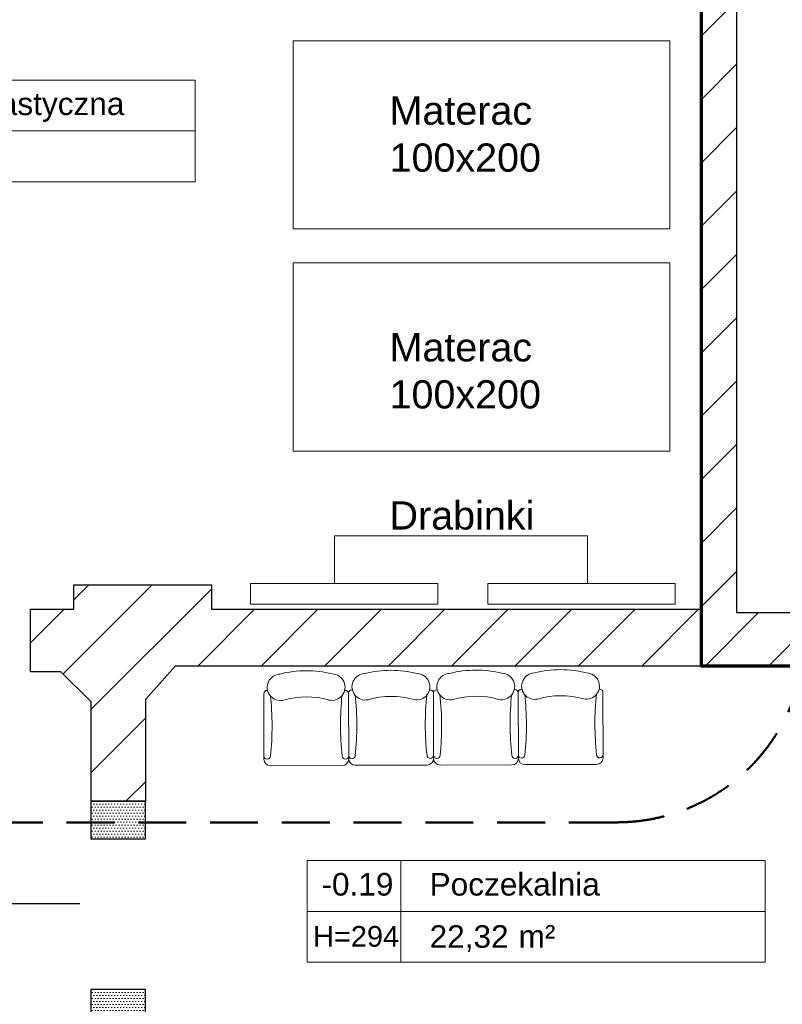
# Model space of a CAD drawing. Header units: millimetres. Extents: x 26866 to 1024070, y -428191 to 408885.
# Tile 243 of 248: x 207979 to 212028, y 395503 to 400734. Entities that reach past the tile are written whole.
import ezdxf

# ---------------------------------------------------------------- set-up
doc = ezdxf.new("R2010")
doc.units = ezdxf.units.MM
doc.header["$LTSCALE"] = 2
doc.linetypes.add('DASHED', pattern=[19.05, 12.7, -6.35])
for name, color, linetype, lineweight in [('0_OPIS', 7, 'Continuous', 13), ('3DPLAN_A_TABELKA POMIESZCZEŃ', 7, 'Continuous', 0), ('A_TXT', 7, 'Continuous', 0), ('A_WYBURZENIA', 6, 'Continuous', 0), ('AW_WYM_WEW', 9, 'Continuous', 0), ('Opisy', 7, 'Continuous', 13)]:
    doc.layers.add(name, color=color, linetype=linetype, lineweight=lineweight)
for name, color, linetype in [('3DPLAN_A_KRESKOWANIE 1', 253, 'Continuous'), ('3DPLAN_A_OPIS', 8, 'Continuous'), ('3DPLAN_A_POMIESZCZENIE NUMER', 100, 'Continuous'), ('3DPLAN_K_NOŚNA', 7, 'Continuous'), ('A_POMIESZCZENIE OPIS', 100, 'Continuous'), ('A_SCHODY', 6, 'Continuous')]:
    doc.layers.add(name, color=color, linetype=linetype)
doc.layers.add('FURNITURE ZD 1 500', color=7, linetype='Continuous', lineweight=13, true_color=0x9fa8a5)
doc.styles.add('ARIAL', font='arial.ttf')
pattern_1 = [(45, (23044.838, -26883.88), (-16.83798, 16.83798), [])]

# ---------------------------------------------------------------- blocks, each defined once
blk = doc.blocks.new('sillon 1')
for p, q in [((-0.3048, -0.1525), (-0.3048, -0.1525)), ((0.3048, -0.1523), (0.3048, -0.1523)), ((-0.3305, -0.6887), (-0.3302, -0.1779)), ((0.3302, -0.1777), (0.3299, -0.6886)), ((0.2791, -0.7394), (-0.2797, -0.7395))]:
    blk.add_line(p, q)
for centre, radius, start, end in [((0.0002, -0.8255), 0.8255, 75.76553, 104.26559), ((-0.2003, -0.1283), 0.1029, 91.58521, 282.69594), ((0.2004, -0.1282), 0.1029, 257.33517, 88.44591), ((-0.3048, -0.1779), 0.0254, 90.01556, 180.01556), ((0.3048, -0.1777), 0.0254, 0.01556, 90.01556), ((-2.4547, -0.4252), 2.188, 353.75262, 6.15645), ((0.0002, -0.8382), 0.635, 73.75535, 106.27576), ((2.4544, -0.4285), 2.188, 173.75262, 186.15645), ((-0.3051, -0.6633), 0.0254, 180.01556, 0.01556), ((-0.2797, -0.6887), 0.0508, 180.01556, 270.01556), ((0.3045, -0.6632), 0.0254, 180.01556, 0.01556), ((0.2791, -0.6886), 0.0508, 270.01556, 0.01556)]:
    blk.add_arc(centre, radius, start, end)
blk = doc.blocks.new('tabelka dla tp')
at = {"layer": '3DPLAN_A_TABELKA POMIESZCZEŃ'}
for p, q in [((49.7, 54), (49.7, 0)), ((0, 27), (243.13, 27))]:
    blk.add_line(p, q, dxfattribs=at)
blk.add_lwpolyline([(0, 54), (243.13, 54), (243.13, 0), (0, 0)], close=True, dxfattribs=at)
at = {"layer": '3DPLAN_A_POMIESZCZENIE NUMER', "color": 7, "style": 'ARIAL'}
blk.add_attdef('NUMER', (2.23, 35.39), '', height=12, dxfattribs=at)
at = {"layer": 'A_POMIESZCZENIE OPIS', "insert": (112.2, 19.75), "char_height": 12, "width": 36.4122, "attachment_point": 1, "style": 'ARIAL'}
blk.add_mtext('{\\C7;m²}', dxfattribs=at)
at = {"layer": 'A_POMIESZCZENIE OPIS', "color": 7, "style": 'ARIAL'}
for tag, p in [('NAZWA', (51.73, 35.39)), ('POWIERZCHNIA', (51.06, 7.24))]:
    blk.add_attdef(tag, p, '', height=12, dxfattribs=at)
blk = doc.blocks.new('kondygnacja -1')
at = {"layer": '3DPLAN_A_KRESKOWANIE 1'}
h = blk.add_hatch(dxfattribs=at)
h.set_pattern_fill('ANSI31', color=256, scale=7.5, style=0)
h.set_pattern_definition(pattern_1)
h.paths.add_polyline_path([(31677.49, -24430.84), (30214.87, -24430.84), (30214.87, -24470.84), (30429.61, -24470.84), (30429.61, -24477.84), (30447.61, -24477.84), (30447.61, -24818.84), (30476.61, -24818.84), (30476.61, -24470.84), (31012.61, -24470.84), (31012.61, -24478.84), (31079.61, -24478.84), (31079.61, -24470.84), (31638.61, -24470.84), (31638.61, -25036.84), (31079.61, -25036.84), (31079.61, -25028.84), (31012.61, -25028.84), (31012.61, -25036.84), (30611.38, -25036.84), (30611.38, -25072.84), (31023.61, -25072.84), (31034.61, -25082.84), (31034.61, -25330.84), (31023.61, -25340.84), (30831.4, -25340.84, -0.038531), (30832.58, -25356.18), (30832.58, -25371.84), (31079.61, -25371.84), (31079.61, -25072.84), (31638.61, -25072.84), (31638.61, -25943.84), (30832.58, -25943.84), (30832.58, -26009.84), (31677.49, -26009.84)])
h.paths.add_polyline_path([(30682.61, -26009.84), (30832.58, -26009.84), (30832.58, -25943.84), (30760.61, -25943.84), (30760.61, -25454.67), (30735.61, -25464.58), (30735.61, -25943.84), (30682.61, -25943.84)])
h.paths.add_polyline_path([(30679.61, -25371.84), (30735.61, -25371.84), (30735.61, -25464.58), (30760.61, -25454.67), (30760.61, -25371.84), (30832.58, -25371.84), (30832.58, -25356.18, 0.038531), (30831.4, -25340.84), (30679.61, -25340.84)])
h.paths.add_polyline_path([(30355.83, -25371.84), (30425.61, -25371.84), (30425.61, -25379.84), (30463.61, -25379.84), (30463.61, -25424.74), (30471.61, -25424.74), (30471.61, -25395.84), (30533.61, -25395.84), (30533.61, -25371.84), (30576.61, -25371.84), (30576.61, -25341.84), (30472.61, -25341.84), (30472.61, -25326.84), (30427.61, -25326.84), (30427.61, -25341.84), (30355.83, -25341.84)])
h.paths.add_polyline_path([(30456.61, -25936.84), (30425.61, -25936.84), (30425.61, -25945.84), (30380.61, -25945.84), (30380.61, -26009.84), (30512.61, -26009.84), (30512.61, -25943.84), (30466.61, -25943.84), (30466.61, -25712.84), (30456.61, -25712.84)])
h.paths.add_polyline_path([(28888.61, -25941.84), (28888.61, -26009.84), (29013.61, -26009.84), (29013.61, -25941.84)])
h.paths.add_polyline_path([(28591.17, -26009.84), (28591.17, -25944.84), (28547.61, -25944.84), (28547.61, -26009.84)])
h.paths.add_polyline_path([(28624.61, -25870.53), (28654.8, -25870.53), (28654.8, -25924.53), (28624.61, -25924.53), (28624.61, -25944.84), (28591.17, -25944.84), (28591.17, -26009.84), (28713.61, -26009.84), (28713.61, -25941.84), (28672.61, -25941.84), (28672.61, -25932.84), (28657.61, -25932.84), (28657.61, -25716.84), (28624.61, -25716.84)])
h.paths.add_polyline_path([(28372.61, -25944.84), (28328.61, -25944.84), (28328.61, -25907.84), (28282.61, -25907.84), (28282.61, -25944.84), (28248.61, -25944.84), (28248.61, -26009.84), (28372.61, -26009.84)])
h.paths.add_polyline_path([(28092.61, -25563.84), (28054.61, -25563.84), (28054.61, -25383.84), (28067.6, -25383.84), (28067.61, -25375.84), (28340.61, -25375.84), (28340.61, -25341.84), (28070.61, -25341.84), (28070.61, -25332.84), (28030.61, -25332.84), (28030.61, -25395.6), (28048.71, -25395.6), (28048.71, -25449.6), (28030.61, -25449.6), (28030.61, -26009.84), (28073.61, -26009.84), (28073.61, -25944.84), (28054.61, -25944.84), (28054.61, -25668.84), (28092.61, -25668.84)])
h.paths.add_polyline_path([(27949.61, -25495.75), (27949.61, -25507.75), (27983.29, -25507.75), (27983.29, -25521.75), (27949.61, -25521.75), (27949.61, -25531.84), (27999.61, -25531.84), (27999.61, -25934.84), (27982.61, -25934.84), (27982.61, -25942.84), (27947.61, -25942.84), (27947.61, -26009.84), (28026.62, -26009.84), (28026.62, -25449.6), (27999.61, -25449.6), (27999.61, -25463.84), (27949.61, -25463.84), (27949.61, -25481.75), (27983.29, -25481.75), (27983.29, -25495.75)])
h.paths.add_polyline_path([(27982.61, -25361.84), (27952.61, -25361.84), (27952.61, -25332.84), (28026.62, -25332.84), (28026.62, -25395.6), (27999.61, -25395.6), (27999.61, -25377.84), (27982.61, -25377.84)])
h.paths.add_polyline_path([(26818.61, -25892.84), (26781.49, -25892.84), (26781.49, -26009.84), (26894.54, -26009.84), (26894.54, -25942.84), (26830.61, -25942.84), (26830.61, -25930.84), (26818.61, -25930.84)])
h.paths.add_polyline_path([(26894.54, -26009.84), (27115.94, -26009.84), (27115.94, -25942.84), (26894.54, -25942.84)])
h.paths.add_polyline_path([(27115.94, -25942.84), (27115.94, -26009.84), (27466.61, -26009.84), (27466.61, -25942.84), (27427.61, -25942.84), (27427.61, -25933.84), (27384.61, -25933.84), (27384.61, -25942.84)])
h.paths.add_polyline_path([(27641.61, -25942.84), (27641.61, -26009.84), (27802.61, -26009.84), (27802.61, -25942.84)])
h.paths.add_polyline_path([(30621.1, -25040.47), (30688.37, -25040.47), (30688.37, -25072.87), (30621.1, -25072.87)], flags=24)
h = blk.add_hatch(dxfattribs=at)
h.set_pattern_fill('ANSI31', color=256, scale=7.5, style=0)
h.set_pattern_definition(pattern_1)
h.paths.add_polyline_path([(29010.61, -24430.84), (28888.61, -24430.84), (28888.61, -24472.84), (29010.61, -24472.84)])
h.paths.add_polyline_path([(29275.57, -25037.84), (29257.61, -25037.84), (29257.61, -24471.84), (29273.61, -24471.84), (29273.61, -24468.84), (29303.61, -24468.84), (29303.61, -24430.84), (29185.61, -24430.84), (29185.61, -24471.84), (29228.61, -24471.84), (29228.61, -25049.84), (29175.02, -25049.84), (29175.02, -25053.06, 0.060091), (29177.89, -25076.84), (29272.38, -25076.84)])
h.paths.add_polyline_path([(29273.61, -25072.84), (29380.61, -25072.84), (29380.61, -25037.84), (29275.57, -25037.84), (29272.38, -25076.84), (29273.61, -25076.84)])
h.paths.add_polyline_path([(29498.61, -25037.84), (29480.61, -25037.84), (29480.61, -25072.84), (29708.61, -25072.84), (29708.61, -25039.85), (29536.61, -25039.85), (29536.61, -24939.85), (29498.61, -24939.85)])
h.paths.add_polyline_path([(29566.61, -24430.84), (29473.61, -24430.84), (29473.61, -24468.84), (29498.61, -24468.84), (29498.61, -24727.87), (29524.78, -24727.87), (29524.78, -24781.87), (29498.61, -24781.87), (29498.61, -24826.85), (29536.61, -24826.85), (29536.61, -24470.85), (29566.61, -24470.85)])
h.paths.add_polyline_path([(29736.61, -24430.84), (29736.61, -24470.85), (29828.61, -24470.85), (29828.61, -24472.85), (29873.61, -24472.85), (29873.61, -24470.85), (30016.87, -24470.85), (30016.87, -24430.84)])
h.paths.add_polyline_path([(30016.87, -24470.85), (30112.84, -24470.85), (30112.84, -24430.84), (30016.87, -24430.84)])
h.paths.add_polyline_path([(29864.61, -25141.84), (29835.61, -25141.84), (29835.61, -25153.06), (29864.61, -25153.06)])
h.paths.add_polyline_path([(29864.61, -25087.84), (29880.61, -25069.84), (30213.45, -25069.84, 0.042168), (30214.87, -25053.06), (30214.87, -25041.84), (30178.61, -25041.84), (30178.61, -24470.84), (30214.87, -24470.84), (30214.87, -24430.84), (30112.84, -24430.84), (30112.84, -24470.85), (30115.61, -24470.85), (30115.61, -24477.85), (30159.61, -24477.85), (30159.61, -25039.85), (29899.61, -25039.85), (29899.61, -25026.85), (29826.61, -25026.85), (29826.61, -25039.85), (29803.61, -25039.85), (29803.61, -25072.84), (29819.61, -25072.84), (29835.61, -25088.84), (29835.61, -25153.06), (29864.61, -25153.06)])
h.paths.add_polyline_path([(29463.61, -25369.84), (29509.61, -25369.84), (29509.61, -25408.84), (29538.61, -25408.84), (29538.61, -25366.84), (29765.61, -25366.84), (29765.61, -25448.84), (29937.61, -25448.84), (29937.61, -25366.84), (30091.06, -25366.84), (30091.06, -25356.18, -0.035999), (30092.09, -25341.84), (29880.61, -25341.84), (29864.61, -25325.84), (29864.61, -25261.84), (29835.61, -25261.84), (29835.61, -25325.84), (29819.61, -25341.84), (29463.61, -25341.84)])
h.paths.add_polyline_path([(30252.83, -25342.15), (30252.83, -25341.84), (30092.09, -25341.84, 0.035999), (30091.06, -25356.18), (30091.06, -25366.84), (30152.61, -25366.84), (30152.61, -25937.84), (30091.06, -25937.84), (30091.06, -26009.84), (30210.61, -26009.84), (30210.61, -25945.84), (30180.61, -25945.84), (30180.61, -25371.84), (30252.83, -25371.84), (30252.83, -25350.58), (30252.33, -25350.58), (30252.33, -25342.15)])
h.paths.add_polyline_path([(30081.99, -25665.13), (30231.69, -25665.13), (30231.69, -25700.22), (30081.99, -25700.22)], flags=9)
h.paths.add_polyline_path([(29875.61, -25931.84), (29829.61, -25931.84), (29829.61, -25937.84), (29781.61, -25937.84), (29781.61, -26009.84), (29917.61, -26009.84), (29917.61, -25937.84), (29875.61, -25937.84)])
h.paths.add_polyline_path([(29611.61, -26009.84), (29611.61, -25937.84), (29538.61, -25937.84), (29538.61, -25683.8), (29507.61, -25683.8), (29507.61, -25943.84), (29482.61, -25943.84), (29482.61, -26009.84)])
h.paths.add_polyline_path([(29282.81, -25653.75), (29568.72, -25653.75), (29568.72, -25738.67), (29282.81, -25738.67)], flags=9)
h.paths.add_polyline_path([(29479.61, -25623.84), (29507.61, -25623.84), (29507.61, -25683.8), (29538.61, -25683.8), (29538.61, -25498.84), (29509.61, -25498.84), (29509.61, -25608.84), (29479.61, -25608.84)])
h.paths.add_polyline_path([(29389.61, -25608.84), (29262.17, -25608.84), (29262.17, -25623.84), (29389.61, -25623.84)])
h.paths.add_polyline_path([(29312.61, -25943.84), (29275.61, -25943.84), (29275.61, -25936.84), (29262.17, -25936.84), (29262.17, -26009.84), (29312.61, -26009.84)])
h.paths.add_polyline_path([(29188.61, -26009.84), (29262.17, -26009.84), (29262.17, -25936.84), (29256.61, -25936.84), (29256.61, -25683.8), (29227.61, -25683.8), (29227.61, -25941.84), (29188.61, -25941.84)])
h.paths.add_polyline_path([(29227.61, -25683.8), (29256.61, -25683.8), (29256.61, -25623.84), (29262.17, -25623.84), (29262.17, -25608.84), (29259.61, -25608.84), (29259.61, -25369.84), (29262.17, -25369.84), (29262.17, -25356.18, 0.056395), (29259.64, -25333.84), (29224.61, -25333.84), (29224.61, -25341.84), (29157.61, -25341.84), (29157.61, -25371.84), (29227.61, -25371.84)])
h.paths.add_polyline_path([(29373.61, -25341.84), (29270.61, -25341.84), (29270.61, -25333.84), (29259.64, -25333.84, -0.056395), (29262.17, -25356.18), (29262.17, -25369.84), (29373.61, -25369.84)])
h.paths.add_polyline_path([(30170.11, -24767), (30186.53, -24767), (30186.53, -24787), (30170.11, -24787)], flags=24)
h.paths.add_polyline_path([(29566.12, -25338.58), (29633.39, -25338.58), (29633.39, -25370.98), (29566.12, -25370.98)], flags=24)
h.paths.add_polyline_path([(29957.21, -25338.58), (30024.48, -25338.58), (30024.48, -25370.98), (29957.21, -25370.98)], flags=24)
h.paths.add_polyline_path([(30179.86, -25902.33), (30243.82, -25902.33), (30243.82, -25910.46), (30179.86, -25910.46)], flags=24)
at = {"layer": 'A_WYBURZENIA', "transparency": 33554687}
h = blk.add_hatch(dxfattribs=at)
h.set_pattern_fill('DOTS', color=256)
h.set_pattern_definition([(0, (11654.2993, -5249.0212), (0.79375, 1.5875), [0, -1.5875])])
h.paths.add_polyline_path([(29864.61, -25141.84), (29835.61, -25141.84), (29835.61, -25153.06), (29864.61, -25153.06), (29864.61, -25141.84)], is_closed=False)
h.paths.add_polyline_path([(29864.61, -25161.84), (29864.61, -25153.06), (29835.61, -25153.06), (29835.61, -25161.84), (29864.61, -25161.84)], is_closed=False)
h.paths.add_polyline_path([(29864.61, -25261.84), (29864.61, -25241.84), (29835.61, -25241.84), (29835.61, -25261.84), (29864.61, -25261.84)], is_closed=False)
at = {"layer": '3DPLAN_A_OPIS', "color": 1, "lineweight": 30}
blk.add_line((29590.59, -25196.11), (29829.82, -25196.11), dxfattribs=at)
at = {"layer": '3DPLAN_K_NOŚNA'}
for p, q in [((30178.61, -25041.84), (30178.61, -24470.84)), ((30159.61, -25039.85), (30159.61, -24477.85)), ((29826.61, -25026.85), (29899.61, -25026.85)), ((29826.61, -25039.85), (29826.61, -25026.85)), ((29899.61, -25026.85), (29899.61, -25039.85)), ((29803.61, -25039.85), (29826.61, -25039.85)), ((29803.61, -25072.85), (29803.61, -25039.85)), ((29899.61, -25039.85), (30159.61, -25039.85)), ((30234.61, -25041.84), (30178.61, -25041.84)), ((29880.61, -25069.84), (29864.61, -25087.84)), ((29880.61, -25069.84), (30234.61, -25069.84)), ((29803.61, -25072.84), (29819.61, -25072.84)), ((29819.61, -25072.84), (29835.61, -25088.84)), ((29864.61, -25087.84), (29864.61, -25141.84)), ((29835.61, -25088.84), (29835.61, -25141.84)), ((29835.61, -25141.84), (29864.61, -25141.84))]:
    blk.add_line(p, q, dxfattribs=at)
at = {"layer": 'A_SCHODY'}
for points in [[(29835.61, -25161.84), (29864.61, -25161.84), (29864.61, -25141.84), (29835.61, -25141.84)], [(29835.61, -25261.84), (29864.61, -25261.84), (29864.61, -25241.84), (29835.61, -25241.84)]]:
    blk.add_lwpolyline(points, close=True, dxfattribs=at)
at = {"layer": 'A_TXT', "color": 1, "lineweight": 70}
blk.add_lwpolyline([(30159.61, -24477.85), (30159.61, -25069.84), (30427.61, -25069.84), (30427.61, -25084.84), (30472.61, -25084.84), (30472.61, -25072.84), (31023.61, -25072.84), (31034.61, -25082.84)], dxfattribs=at)
at = {"layer": 'AW_WYM_WEW', "ltscale": 0.5}
for points in [[(30019.9, -25026.12), (30019.9, -25037.12), (29920.32, -25037.12), (29920.32, -25026.12)], [(30145.92, -25026.12), (30145.92, -25037.12), (30046.33, -25037.12), (30046.33, -25026.12)]]:
    blk.add_lwpolyline(points, close=True, dxfattribs=at)
at = {"layer": 'FURNITURE ZD 1 500'}
for points in [[(30143, -24737.81), (29943, -24737.81), (29943, -24837.81), (30143, -24837.81)], [(30143, -24855.79), (29943, -24855.79), (29943, -24955.79), (30143, -24955.79)]]:
    blk.add_lwpolyline(points, close=True, dxfattribs=at)
at = {"layer": 'Opisy', "ltscale": 0.5}
for p, q in [((29964.93, -25000.78), (29964.93, -25026.12)), ((29964.93, -25000.78), (30099.34, -25000.78)), ((30099.34, -25000.78), (30099.34, -25026.12))]:
    blk.add_line(p, q, dxfattribs=at)
at = {"layer": 'Opisy', "color": 1, "linetype": 'DASHED', "lineweight": 50}
blk.add_lwpolyline([(29275.02, -24280.72), (30114.87, -24280.72, -0.414214), (30214.87, -24380.72), (30214.87, -25053.06, -0.414214), (30114.87, -25153.06), (29275.02, -25153.06, -0.414214), (29175.02, -25053.06), (29175.02, -24380.72, -0.414214)], format="xyb", close=True, dxfattribs=at)
at = {"layer": '3DPLAN_A_TABELKA POMIESZCZEŃ', "ltscale": 0.5}
ref = blk.add_blockref('tabelka dla tp', (29647.83, -24812.7), dxfattribs=at)
ref.add_attrib('NUMER', '-1.18', (29655.36, -24777.31), dxfattribs={"layer": '3DPLAN_A_POMIESZCZENIE NUMER', "color": 0, "height": 12, "style": 'ARIAL'})
ref.add_attrib('NAZWA', 'Sala gimnastyczna', (29712.79, -24777.31), dxfattribs={"layer": 'A_POMIESZCZENIE OPIS', "color": 0, "height": 12, "style": 'ARIAL'})
ref.add_attrib('POWIERZCHNIA', '35,30', (29712.79, -24805.06), dxfattribs={"layer": 'A_POMIESZCZENIE OPIS', "color": 0, "height": 12, "style": 'ARIAL'})
at = {"layer": '3DPLAN_A_TABELKA POMIESZCZEŃ', "color": 7, "ltscale": 0.5}
ref = blk.add_blockref('tabelka dla tp', (29950.55, -25227.36), dxfattribs=at)
ref.add_attrib('NUMER', '-0.19', (29958.07, -25191.97), dxfattribs={"layer": '3DPLAN_A_POMIESZCZENIE NUMER', "color": 0, "height": 12, "style": 'ARIAL'})
ref.add_attrib('NAZWA', 'Poczekalnia', (30015.5, -25191.97), dxfattribs={"layer": 'A_POMIESZCZENIE OPIS', "color": 0, "height": 12, "style": 'ARIAL'})
ref.add_attrib('POWIERZCHNIA', '22,32', (30015.5, -25219.72), dxfattribs={"layer": 'A_POMIESZCZENIE OPIS', "color": 0, "height": 12, "style": 'ARIAL'})
at = {"layer": 'FURNITURE ZD 1 500', "lineweight": 0, "xscale": -68.17499999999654, "yscale": 68.17499999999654, "zscale": 68.17499999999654, "rotation": 0.1459959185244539}
for p in [(29994.95, -25072.29), (30039.98, -25072.19), (30085, -25071.94), (29949.93, -25072.53)]:
    blk.add_blockref('sillon 1', p, dxfattribs=at)
at = {"layer": '3DPLAN_A_OPIS', "color": 1, "lineweight": 30, "style": 'ARIAL'}
for tag, p in [('PRZESUNIĘCIE_WEJŚCIA', (27655.16, -24535.33)), ('WYŁĄCZONE', (27007.18, -24723.98)), ('Z_OPRACOWANIA', (26996.84, -24746.42)), ('WYŁĄCZONE', (30803.05, -24760.87)), ('Z_OPRACOWANIA', (30792.71, -24783.3)), ('WYŁĄCZONE', (28894.9, -24826.59)), ('Z_OPRACOWANIA', (28884.56, -24849.03)), ('POWIĘKSZENIE_WEJŚCIA', (28313.68, -25144.41)), ('POWIĘKSZENIE_WEJŚCIA', (29600.62, -25191.36)), ('POWIĘKSZENIE_WEJŚCIA', (28011.45, -25235.42)), ('WYŁĄCZONE', (29754.42, -25678.17)), ('Z_OPRACOWANIA', (29744.08, -25700.6)), ('WYJŚCIE_EWAKUACYJNE', (27763.79, -26106.07))]:
    blk.add_attdef(tag, p, '', height=12, dxfattribs=at)
at = {"layer": '3DPLAN_A_OPIS', "color": 0, "lineweight": 30, "style": 'ARIAL'}
for tag, p in [('UGUL_1', (29350.3, -24586.01)), ('UGUL_2', (29622.92, -24586.01)), ('UGUL_3', (29833.15, -24586.01))]:
    blk.add_attdef(tag, p, '', height=12, dxfattribs=at)
at = {"layer": '3DPLAN_A_TABELKA POMIESZCZEŃ', "color": 7, "ltscale": 0.5, "insert": (29953.62, -25208.13), "char_height": 11, "width": 59.2068, "attachment_point": 1, "style": 'ARIAL'}
blk.add_mtext('H=294', dxfattribs=at)
at = {"layer": '3DPLAN_A_TABELKA POMIESZCZEŃ', "ltscale": 0.5, "style": 'ARIAL'}
for tag, p in [('KURTYNA', (27861.91, -26064.85)), ('POWIETRZNA', (27861.91, -26084.56))]:
    blk.add_attdef(tag, p, '', height=12, dxfattribs=at)
at = {"layer": 'Opisy', "ltscale": 0.5, "char_height": 15, "width": 685.9992, "attachment_point": 1, "style": 'ARIAL'}
for s, insert in [('Materac\\P100x200', (29994.24, -24767.39)), ('Materac\\P100x200', (29994.24, -24893.17)), ('Drabinki', (29994.24, -24982.5))]:
    blk.add_mtext(s, dxfattribs=dict(at, insert=insert))

msp = doc.modelspace()

# ---------------------------------------------------------------- block references
at = {"layer": '0_OPIS', "xscale": 10, "yscale": 10, "zscale": 10}
msp.add_blockref('kondygnacja -1', (-90000, 648000), dxfattribs=at)

doc.saveas('drawing.dxf')
